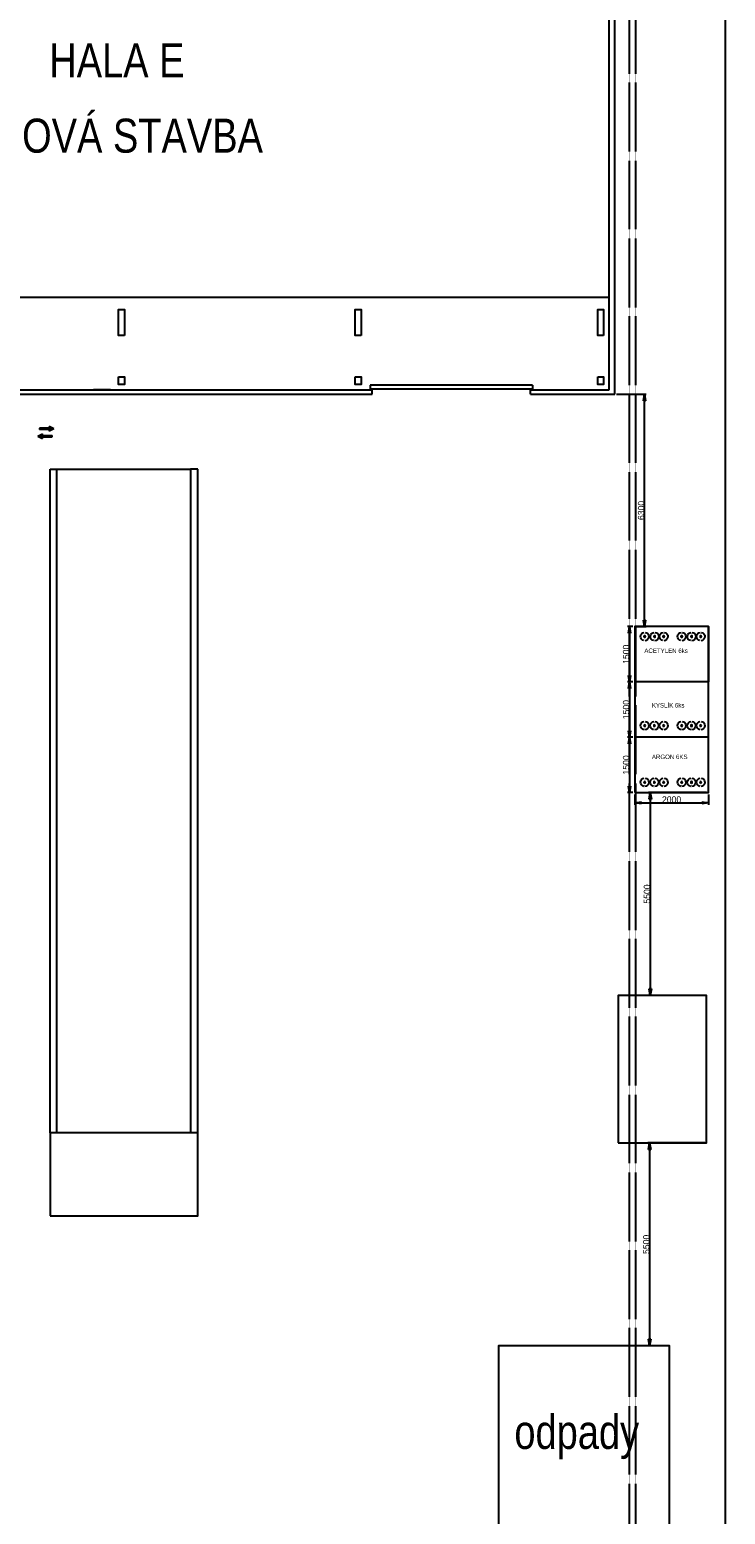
# Model space of a CAD drawing. Header units: millimetres. Extents: x -1190408159 to 361788912, y -2544212749 to 93633750.
# Tile 29 of 69: x 168863 to 187731, y 35584 to 75840. Entities that reach past the tile are written whole.
import ezdxf

# ---------------------------------------------------------------- set-up
doc = ezdxf.new("R2010")
doc.units = ezdxf.units.MM
doc.header["$PDSIZE"] = -1
doc.linetypes.add('ACISOTGB', pattern=[9, 4, -1, 1, -1, 1, -1])
for name, color, linetype in [('KÓTY', 7, 'Continuous'), ('OA- NOVE konstr', 240, 'Continuous'), ('OA-KOTY', 4, 'Continuous'), ('OA-TENKA', 7, 'Continuous'), ('OBVOD', 7, 'Continuous'), ('OTVORY', 1, 'Continuous'), ('Popis silný', 5, 'Continuous'), ('SKELET', 6, 'Continuous'), ('TECHNOLOGIE', 150, 'Continuous'), ('TEXT', 7, 'Continuous'), ('Zdi', 7, 'Continuous'), ('Značky', 3, 'Continuous')]:
    doc.layers.add(name, color=color, linetype=linetype)
doc.styles.add('ARIAL', font='ARIAL.TTF', dxfattribs={"height": 1000})
doc.dimstyles.new('ME10_DIM_9', dxfattribs={"dimtxt": 175, "dimasz": 175, "dimexe": 50, "dimexo": 50, "dimtad": 1, "dimdec": 0, "dimdsep": 46, "dimtxsty": 'Standard', "dimblk1": 'CLOSED', "dimblk2": 'CLOSED', "dimsah": 1, "dimcen": 0.09, "dimclrd": 1, "dimclre": 1, "dimclrt": 3, "dimadec": 0, "dimazin": 0, "dimtfac": 1, "dimtdec": 4, "dimtofl": 0, "dimtmove": 0, "dimatfit": 0, "dimldrblk": 'CLOSED', "dimfxl": 1, "dimtolj": 1, "dimtzin": 0, "dimarcsym": 0})

# ---------------------------------------------------------------- blocks, each defined once
blk = doc.blocks.new('_CLOSED')
at = {"color": 0, "linetype": 'ByBlock', "lineweight": -2}
for p, q in [((-1, 0.166667), (0, 0)), ((-1, 0.166667), (-1, -0.166667)), ((0, 0), (-1, -0.166667)), ((0, 0), (-1, 0))]:
    blk.add_line(p, q, dxfattribs=at)
blk = doc.blocks.new('*D1282')
at = {"layer": 'Defpoints', "color": 0, "linetype": 'ByBlock', "ltscale": 2, "transparency": 16777216}
for p in [(185274, 59654), (185130, 58154), (185274, 58154)]:
    blk.add_point(p, dxfattribs=at)
at = {"layer": 'TECHNOLOGIE', "color": 1, "linetype": 'ByBlock', "lineweight": -2, "ltscale": 2, "transparency": 16777216}
for p, q in [((185224, 59654), (185080, 59654)), ((185130, 59479), (185130, 58329)), ((185224, 58154), (185080, 58154))]:
    blk.add_line(p, q, dxfattribs=at)
at = {"layer": 'TECHNOLOGIE', "color": 1, "linetype": 'ByBlock', "lineweight": -2, "ltscale": 2, "transparency": 16777216, "xscale": 175, "yscale": 175, "zscale": 175}
for p, rotation in [((185130, 59654), 90), ((185130, 58154), 270)]:
    blk.add_blockref('_CLOSED', p, dxfattribs=dict(at, rotation=rotation))
at = {"layer": 'TECHNOLOGIE', "color": 3, "linetype": 'ByBlock', "ltscale": 2, "transparency": 16777216, "insert": (185042, 58904), "char_height": 175, "attachment_point": 5, "rotation": 90}
blk.add_mtext('\\A1;1500', dxfattribs=at)
blk = doc.blocks.new('*D1283')
at = {"layer": 'Defpoints', "color": 0, "linetype": 'ByBlock', "ltscale": 2, "transparency": 16777216}
for p in [(185274, 58154), (185130, 56654), (185274, 56654)]:
    blk.add_point(p, dxfattribs=at)
at = {"layer": 'TECHNOLOGIE', "color": 1, "linetype": 'ByBlock', "lineweight": -2, "ltscale": 2, "transparency": 16777216}
for p, q in [((185224, 58154), (185080, 58154)), ((185130, 57979), (185130, 56829)), ((185224, 56654), (185080, 56654))]:
    blk.add_line(p, q, dxfattribs=at)
at = {"layer": 'TECHNOLOGIE', "color": 1, "linetype": 'ByBlock', "lineweight": -2, "ltscale": 2, "transparency": 16777216, "xscale": 175, "yscale": 175, "zscale": 175}
for p, rotation in [((185130, 58154), 90), ((185130, 56654), 270)]:
    blk.add_blockref('_CLOSED', p, dxfattribs=dict(at, rotation=rotation))
at = {"layer": 'TECHNOLOGIE', "color": 3, "linetype": 'ByBlock', "ltscale": 2, "transparency": 16777216, "insert": (185042, 57404), "char_height": 175, "attachment_point": 5, "rotation": 90}
blk.add_mtext('\\A1;1500', dxfattribs=at)
blk = doc.blocks.new('*D1284')
at = {"layer": 'Defpoints', "color": 0, "linetype": 'ByBlock', "ltscale": 2, "transparency": 16777216}
for p in [(185274, 56654), (185130, 55154), (185274, 55154)]:
    blk.add_point(p, dxfattribs=at)
at = {"layer": 'TECHNOLOGIE', "color": 1, "linetype": 'ByBlock', "lineweight": -2, "ltscale": 2, "transparency": 16777216}
for p, q in [((185224, 56654), (185080, 56654)), ((185130, 56479), (185130, 55329)), ((185224, 55154), (185080, 55154))]:
    blk.add_line(p, q, dxfattribs=at)
at = {"layer": 'TECHNOLOGIE', "color": 1, "linetype": 'ByBlock', "lineweight": -2, "ltscale": 2, "transparency": 16777216, "xscale": 175, "yscale": 175, "zscale": 175}
for p, rotation in [((185130, 56654), 90), ((185130, 55154), 270)]:
    blk.add_blockref('_CLOSED', p, dxfattribs=dict(at, rotation=rotation))
at = {"layer": 'TECHNOLOGIE', "color": 3, "linetype": 'ByBlock', "ltscale": 2, "transparency": 16777216, "insert": (185042, 55904), "char_height": 175, "attachment_point": 5, "rotation": 90}
blk.add_mtext('\\A1;1500', dxfattribs=at)
blk = doc.blocks.new('*D1285')
at = {"layer": 'Defpoints', "color": 0, "linetype": 'ByBlock', "ltscale": 2, "transparency": 16777216}
for p in [(185274, 55154), (187274, 55154), (187274, 54876)]:
    blk.add_point(p, dxfattribs=at)
at = {"layer": 'TECHNOLOGIE', "color": 1, "linetype": 'ByBlock', "lineweight": -2, "ltscale": 2, "transparency": 16777216}
for p, q in [((185274, 55104), (185274, 54826)), ((185449, 54876), (187099, 54876)), ((187274, 55104), (187274, 54826))]:
    blk.add_line(p, q, dxfattribs=at)
at = {"layer": 'TECHNOLOGIE', "color": 1, "linetype": 'ByBlock', "lineweight": -2, "ltscale": 2, "transparency": 16777216, "xscale": 175, "yscale": 175, "zscale": 175, "rotation": 180}
blk.add_blockref('_CLOSED', (185274, 54876), dxfattribs=at)
at = {"layer": 'TECHNOLOGIE', "color": 1, "linetype": 'ByBlock', "lineweight": -2, "ltscale": 2, "transparency": 16777216, "xscale": 175, "yscale": 175, "zscale": 175}
blk.add_blockref('_CLOSED', (187274, 54876), dxfattribs=at)
at = {"layer": 'TECHNOLOGIE', "color": 3, "linetype": 'ByBlock', "ltscale": 2, "transparency": 16777216, "insert": (186274, 54964), "char_height": 175, "attachment_point": 5}
blk.add_mtext('\\A1;2000', dxfattribs=at)
blk = doc.blocks.new('*D1286')
at = {"layer": 'Defpoints', "color": 0, "linetype": 'ByBlock', "ltscale": 2, "transparency": 16777216}
for p in [(187274, 55154), (185696, 49654), (187222, 49654)]:
    blk.add_point(p, dxfattribs=at)
at = {"layer": 'TECHNOLOGIE', "color": 1, "linetype": 'ByBlock', "lineweight": -2, "ltscale": 2, "transparency": 16777216}
for p, q in [((187224, 55154), (185646, 55154)), ((185696, 54979), (185696, 49829)), ((187172, 49654), (185646, 49654))]:
    blk.add_line(p, q, dxfattribs=at)
at = {"layer": 'TECHNOLOGIE', "color": 1, "linetype": 'ByBlock', "lineweight": -2, "ltscale": 2, "transparency": 16777216, "xscale": 175, "yscale": 175, "zscale": 175}
for p, rotation in [((185696, 55154), 90), ((185696, 49654), 270)]:
    blk.add_blockref('_CLOSED', p, dxfattribs=dict(at, rotation=rotation))
at = {"layer": 'TECHNOLOGIE', "color": 3, "linetype": 'ByBlock', "ltscale": 2, "transparency": 16777216, "insert": (185608, 52404), "char_height": 175, "attachment_point": 5, "rotation": 90}
blk.add_mtext('\\A1;5500', dxfattribs=at)
blk = doc.blocks.new('*D1287')
at = {"layer": 'Defpoints', "color": 0, "linetype": 'ByBlock', "ltscale": 2, "transparency": 16777216}
for p in [(187222, 45654), (185678, 40154), (186216, 40154)]:
    blk.add_point(p, dxfattribs=at)
at = {"layer": 'TECHNOLOGIE', "color": 1, "linetype": 'ByBlock', "lineweight": -2, "ltscale": 2, "transparency": 16777216}
for p, q in [((187172, 45654), (185628, 45654)), ((185678, 45479), (185678, 40329)), ((186166, 40154), (185628, 40154))]:
    blk.add_line(p, q, dxfattribs=at)
at = {"layer": 'TECHNOLOGIE', "color": 1, "linetype": 'ByBlock', "lineweight": -2, "ltscale": 2, "transparency": 16777216, "xscale": 175, "yscale": 175, "zscale": 175}
for p, rotation in [((185678, 45654), 90), ((185678, 40154), 270)]:
    blk.add_blockref('_CLOSED', p, dxfattribs=dict(at, rotation=rotation))
at = {"layer": 'TECHNOLOGIE', "color": 3, "linetype": 'ByBlock', "ltscale": 2, "transparency": 16777216, "insert": (185589, 42904), "char_height": 175, "attachment_point": 5, "rotation": 90}
blk.add_mtext('\\A1;5500', dxfattribs=at)
blk = doc.blocks.new('*D1288')
at = {"layer": 'Defpoints', "color": 0, "linetype": 'ByBlock', "ltscale": 2, "transparency": 16777216}
for p in [(184731, 65954), (185537, 65954), (185274, 59654)]:
    blk.add_point(p, dxfattribs=at)
at = {"layer": 'TECHNOLOGIE', "color": 1, "linetype": 'ByBlock', "lineweight": -2, "ltscale": 2, "transparency": 16777216}
for p, q in [((184781, 65954), (185587, 65954)), ((185537, 59829), (185537, 65779)), ((185324, 59654), (185587, 59654))]:
    blk.add_line(p, q, dxfattribs=at)
at = {"layer": 'TECHNOLOGIE', "color": 1, "linetype": 'ByBlock', "lineweight": -2, "ltscale": 2, "transparency": 16777216, "xscale": 175, "yscale": 175, "zscale": 175}
for p, rotation in [((185537, 65954), 90), ((185537, 59654), 270)]:
    blk.add_blockref('_CLOSED', p, dxfattribs=dict(at, rotation=rotation))
at = {"layer": 'TECHNOLOGIE', "color": 3, "linetype": 'ByBlock', "ltscale": 2, "transparency": 16777216, "insert": (185449, 62804), "char_height": 175, "attachment_point": 5, "rotation": 90}
blk.add_mtext('\\A1;6300', dxfattribs=at)
blk = doc.blocks.new('A$C0D5F6047')
at = {"layer": 'KÓTY', "color": 1, "linetype": 'ACISOTGB', "ltscale": 2, "elevation": 0}
for points in [[(85689, 16627), (85689, 100679), (85689, 101329), (82520, 101329)], [(85520, 16825), (85520, 101136), (82520, 101136)]]:
    blk.add_lwpolyline(points, dxfattribs=at)
blk = doc.blocks.new('A$C469515AC')
at = {"layer": 'Popis silný', "ltscale": 5}
blk.add_hatch(color=1, dxfattribs=at).paths.add_polyline_path([(64, 387), (128, 264), (84, 264), (84, 0), (44, 0), (44, 264), (0, 264)])
at = {"layer": 'Popis silný', "color": 1, "ltscale": 5}
for p, q in [((64, 387), (0, 264)), ((0, 264), (44, 264)), ((44, 264), (44, 0)), ((44, 0), (84, 0)), ((64, 387), (128, 264)), ((84, 264), (84, 0)), ((84, 264), (128, 264))]:
    blk.add_line(p, q, dxfattribs=at)

msp = doc.modelspace()

# ---------------------------------------------------------------- linework, layer by layer
at = {"layer": 'KÓTY', "color": 1, "linetype": 'ByBlock', "ltscale": 2}
msp.add_line((187731.37506, 98353.90055), (187731.37506, 14500.07628), dxfattribs=at)
at = {"layer": 'KÓTY', "linetype": 'ByBlock', "ltscale": 2}
for p, q in [((169421.37506, 45923.90055), (169421.37506, 63923.90055)), ((169421.37506, 63923.90055), (169601.37506, 63923.90055)), ((173421.37506, 63923.90055), (173221.37506, 63923.90055)), ((173421.37506, 45923.90055), (173421.37506, 63923.90055)), ((187274.4202, 59653.90055), (187274.4202, 58153.90055)), ((187274.4202, 58153.90055), (185274.4202, 58153.90055)), ((187274.4202, 56653.90055), (185274.4202, 56653.90055))]:
    msp.add_line(p, q, dxfattribs=at)
for points in [[(169601.37506, 63923.90055), (173221.37506, 63923.90055), (173221.37506, 45923.90055), (169601.37506, 45923.90055)], [(185274.4202, 55153.90055), (187274.4202, 55153.90055), (187274.4202, 59653.90055), (185274.4202, 59653.90055)], [(184822.38871, 45653.90055), (187222.38871, 45653.90055), (187222.38871, 49653.90055), (184822.38871, 49653.90055)], [(169421.37506, 43673.90055), (173421.37506, 43673.90055), (173421.37506, 45923.90055), (169421.37506, 45923.90055)]]:
    msp.add_lwpolyline(points, close=True, dxfattribs=at)
at = {"layer": 'OA-KOTY', "linetype": 'ByBlock', "ltscale": 5}
for p, q in [((168451.37506, 66073.90055), (170415.26614, 66073.90055)), ((171051.80641, 66073.90055), (170594.75907, 66073.90055))]:
    msp.add_line(p, q, dxfattribs=at)
at = {"layer": 'OA-TENKA', "linetype": 'ByBlock', "ltscale": 50}
msp.add_line((155801.37506, 68587.39495), (184581.37506, 68587.39495), dxfattribs=at)
at = {"layer": 'OBVOD', "linetype": 'ByBlock'}
for p, q in [((184581.37506, 66073.90055), (184581.37506, 84973.90055)), ((184731.37506, 65953.90055), (184731.37506, 85123.90055)), ((168451.37506, 66073.90055), (178151.37506, 66073.90055)), ((177551.37506, 66073.90055), (178151.37506, 66073.90055)), ((178151.37506, 65953.90055), (178151.37506, 66073.90055)), ((182451.37506, 66073.90055), (184581.37506, 66073.90055)), ((182451.37506, 65953.90055), (182451.37506, 66073.90055)), ((168451.37506, 65953.90055), (178151.37506, 65953.90055)), ((182451.37506, 65953.90055), (184731.37506, 65953.90055))]:
    msp.add_line(p, q, dxfattribs=at)
at = {"layer": 'OTVORY', "linetype": 'ByBlock'}
for p, q in [((182501.37506, 66204.88875), (178101.37506, 66204.88875)), ((178101.37506, 66204.88875), (178101.37506, 66104.88875)), ((178101.37506, 66104.88875), (182501.37506, 66104.88875)), ((182501.37506, 66204.88875), (182501.37506, 66104.88875))]:
    msp.add_line(p, q, dxfattribs=at)
at = {"layer": 'SKELET', "linetype": 'ByBlock', "ltscale": 2}
for points in [[(171431.37506, 67551.80348), (171271.37506, 67551.80348), (171271.37506, 68251.80348), (171431.37506, 68251.80348)], [(177851.37506, 67551.80348), (177691.37506, 67551.80348), (177691.37506, 68251.80348), (177851.37506, 68251.80348)], [(177851.37506, 67551.80348), (177691.37506, 67551.80348), (177691.37506, 68251.80348), (177851.37506, 68251.80348)], [(184431.37506, 67551.80348), (184271.37506, 67551.80348), (184271.37506, 68251.80348), (184431.37506, 68251.80348)], [(171271.37506, 66423.4497), (171431.37506, 66423.4497), (171431.37506, 66223.28009), (171271.37506, 66223.28009)], [(177691.37506, 66423.4497), (177851.37506, 66423.4497), (177851.37506, 66223.28009), (177691.37506, 66223.28009)], [(184271.37506, 66423.4497), (184431.37506, 66423.4497), (184431.37506, 66223.28009), (184271.37506, 66223.28009)]]:
    msp.add_lwpolyline(points, close=True, dxfattribs=at)
at = {"layer": 'TECHNOLOGIE', "color": 0, "linetype": 'ByBlock', "ltscale": 2}
msp.add_lwpolyline([(181576.37506, 14388.90055), (186216.37506, 14388.90055), (186216.37506, 40153.90055), (181576.37506, 40153.90055)], close=True, dxfattribs=at)
at = {"layer": 'Zdi', "linetype": 'ByBlock'}
for points in [[(185522.76911, 59275.01438, -0.8654304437), (185534.67905, 59497.96931, -1)], [(185555.10471, 59497.96931, -0.9556672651), (185544.89188, 59272.82379, -1)], [(185789.39768, 59275.01438, -0.8654304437), (185801.30761, 59497.96931, -1)], [(185821.73327, 59497.96931, -0.9556672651), (185811.52044, 59272.82379, -1)], [(186039.44426, 59275.01438, -0.8654304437), (186051.35419, 59497.96931, -1)], [(186071.77985, 59497.96931, -0.9556672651), (186061.56702, 59272.82379, -1)], [(186526.92765, 59275.01438, -0.8654304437), (186538.83759, 59497.96931, -1)], [(186559.26324, 59497.96931, -0.9556672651), (186549.05041, 59272.82379, -1)], [(186793.55622, 59275.01438, -0.8654304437), (186805.46615, 59497.96931, -1)], [(186825.89181, 59497.96931, -0.9556672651), (186815.67898, 59272.82379, -1)], [(187043.6028, 59275.01438, -0.8654304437), (187055.51273, 59497.96931, -1)], [(187075.93839, 59497.96931, -0.9556672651), (187065.72556, 59272.82379, -1)], [(185520.7576, 56859.65982, -0.8654304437), (185532.66754, 57082.61475, -1)], [(185553.09319, 57082.61475, -0.9556672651), (185542.88037, 56857.46923, -1)], [(185787.38617, 56859.65982, -0.8654304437), (185799.2961, 57082.61475, -1)], [(185819.72176, 57082.61475, -0.9556672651), (185809.50893, 56857.46923, -1)], [(186037.43275, 56859.65982, -0.8654304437), (186049.34268, 57082.61475, -1)], [(186069.76834, 57082.61475, -0.9556672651), (186059.55551, 56857.46923, -1)], [(186524.91614, 56859.65982, -0.8654304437), (186536.82607, 57082.61475, -1)], [(186557.25173, 57082.61475, -0.9556672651), (186547.0389, 56857.46923, -1)], [(186791.5447, 56859.65982, -0.8654304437), (186803.45464, 57082.61475, -1)], [(186823.8803, 57082.61475, -0.9556672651), (186813.66747, 56857.46923, -1)], [(187041.59129, 56859.65982, -0.8654304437), (187053.50122, 57082.61475, -1)], [(187073.92688, 57082.61475, -0.9556672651), (187063.71405, 56857.46923, -1)], [(185520.7576, 55322.82275, -0.8654304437), (185532.66754, 55545.77769, -1)], [(185553.09319, 55545.77769, -0.9556672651), (185542.88037, 55320.63217, -1)], [(185787.38617, 55322.82275, -0.8654304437), (185799.2961, 55545.77769, -1)], [(185819.72176, 55545.77769, -0.9556672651), (185809.50893, 55320.63217, -1)], [(186037.43275, 55322.82275, -0.8654304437), (186049.34268, 55545.77769, -1)], [(186069.76834, 55545.77769, -0.9556672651), (186059.55551, 55320.63217, -1)], [(186524.91614, 55322.82275, -0.8654304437), (186536.82607, 55545.77769, -1)], [(186557.25173, 55545.77769, -0.9556672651), (186547.0389, 55320.63217, -1)], [(186791.5447, 55322.82275, -0.8654304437), (186803.45464, 55545.77769, -1)], [(186823.8803, 55545.77769, -0.9556672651), (186813.66747, 55320.63217, -1)], [(187041.59129, 55322.82275, -0.8654304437), (187053.50122, 55545.77769, -1)], [(187073.92688, 55545.77769, -0.9556672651), (187063.71405, 55320.63217, -1)]]:
    msp.add_lwpolyline(points, format="xyb", dxfattribs=at)
for points in [[(185544.89188, 59365.1183, 1), (185544.89188, 59406.13807, 1)], [(185811.52044, 59365.1183, 1), (185811.52044, 59406.13807, 1)], [(186061.56702, 59365.1183, 1), (186061.56702, 59406.13807, 1)], [(186549.05041, 59365.1183, 1), (186549.05041, 59406.13807, 1)], [(186815.67898, 59365.1183, 1), (186815.67898, 59406.13807, 1)], [(187065.72556, 59365.1183, 1), (187065.72556, 59406.13807, 1)], [(185542.88037, 56949.76374, 1), (185542.88037, 56990.78351, 1)], [(185809.50893, 56949.76374, 1), (185809.50893, 56990.78351, 1)], [(186059.55551, 56949.76374, 1), (186059.55551, 56990.78351, 1)], [(186547.0389, 56949.76374, 1), (186547.0389, 56990.78351, 1)], [(186813.66747, 56949.76374, 1), (186813.66747, 56990.78351, 1)], [(187063.71405, 56949.76374, 1), (187063.71405, 56990.78351, 1)], [(185542.88037, 55412.92667, 1), (185542.88037, 55453.94645, 1)], [(185809.50893, 55412.92667, 1), (185809.50893, 55453.94645, 1)], [(186059.55551, 55412.92667, 1), (186059.55551, 55453.94645, 1)], [(186547.0389, 55412.92667, 1), (186547.0389, 55453.94645, 1)], [(186813.66747, 55412.92667, 1), (186813.66747, 55453.94645, 1)], [(187063.71405, 55412.92667, 1), (187063.71405, 55453.94645, 1)]]:
    msp.add_lwpolyline(points, format="xyb", close=True, dxfattribs=at)

# ---------------------------------------------------------------- block references
at = {"layer": 'OA- NOVE konstr', "color": 4, "linetype": 'ByBlock', "ltscale": 2}
msp.add_blockref('A$C0D5F6047', (99614.18529, -3016.95149, 0), dxfattribs=at)
at = {"layer": 'Značky', "linetype": 'ByBlock'}
for p, rotation in [((169474.56754, 64752.353), 89.99999999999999), ((169127.76924, 65080.03345), 270)]:
    msp.add_blockref('A$C469515AC', p, dxfattribs=dict(at, rotation=rotation))

# ---------------------------------------------------------------- texts
at = {"layer": 'TEXT', "linetype": 'ByBlock', "ltscale": 5, "style": 'ARIAL', "width": 0.8}
for s, p in [('HALA E', (169394.2122, 74548.81752)), ('NOVÁ STAVBA ', (167913.10319, 72505.57127)), ('odpady', (182009.90647, 37357.34145))]:
    msp.add_text(s, height=922.67343, dxfattribs=at).set_placement(p)
at = {"layer": 'Zdi', "linetype": 'ByBlock'}
for s, p in [('ACETYLEN 6ks', (185535.48377, 58940.99392)), ('KYSLÍK 6ks', (185738.99335, 57460.86703)), ('ARGON 6KS', (185739.96648, 56063.41834))]:
    msp.add_text(s, height=120, rotation=360, dxfattribs=at).set_placement(p)

# ---------------------------------------------------------------- dimensions: what is measured, and where the dimension line sits
at = {"layer": 'TECHNOLOGIE', "linetype": 'ByBlock', "ltscale": 2}
for base, p1, p2, picture, middle in [((185537.12046, 65953.90055), (185274.4202, 59653.90055), (184731.37506, 65953.90055), '*D1288', (185448.99546, 62803.90055)), ((185130.10626, 58153.90055), (185274.4202, 59653.90055), (185274.4202, 58153.90055), '*D1282', (185041.98126, 58903.90055)), ((185130.10626, 56653.90055), (185274.4202, 58153.90055), (185274.4202, 56653.90055), '*D1283', (185041.98126, 57403.90055)), ((185130.10626, 55153.90055), (185274.4202, 56653.90055), (185274.4202, 55153.90055), '*D1284', (185041.98126, 55903.90055)), ((185696.46241, 49653.90055), (187274.4202, 55153.90055), (187222.38871, 49653.90055), '*D1286', (185608.33741, 52403.90055)), ((185677.5144, 40153.90055), (187222.38871, 45653.90055), (186216.37506, 40153.90055), '*D1287', (185589.3894, 42903.90055))]:
    dim = msp.add_linear_dim(base=base, p1=p1, p2=p2, angle=90, dimstyle='ME10_DIM_9', dxfattribs=at)
    dim.commit()
    dim.dimension.update_dxf_attribs({"geometry": picture, "text_midpoint": middle})
dim = msp.add_linear_dim(base=(187274.4202, 54875.55323), p1=(185274.4202, 55153.90055), p2=(187274.4202, 55153.90055), dimstyle='ME10_DIM_9', dxfattribs=at)
dim.commit()
dim.dimension.update_dxf_attribs({"geometry": '*D1285', "text_midpoint": (186274.4202, 54963.67823)})

doc.saveas('drawing.dxf')
